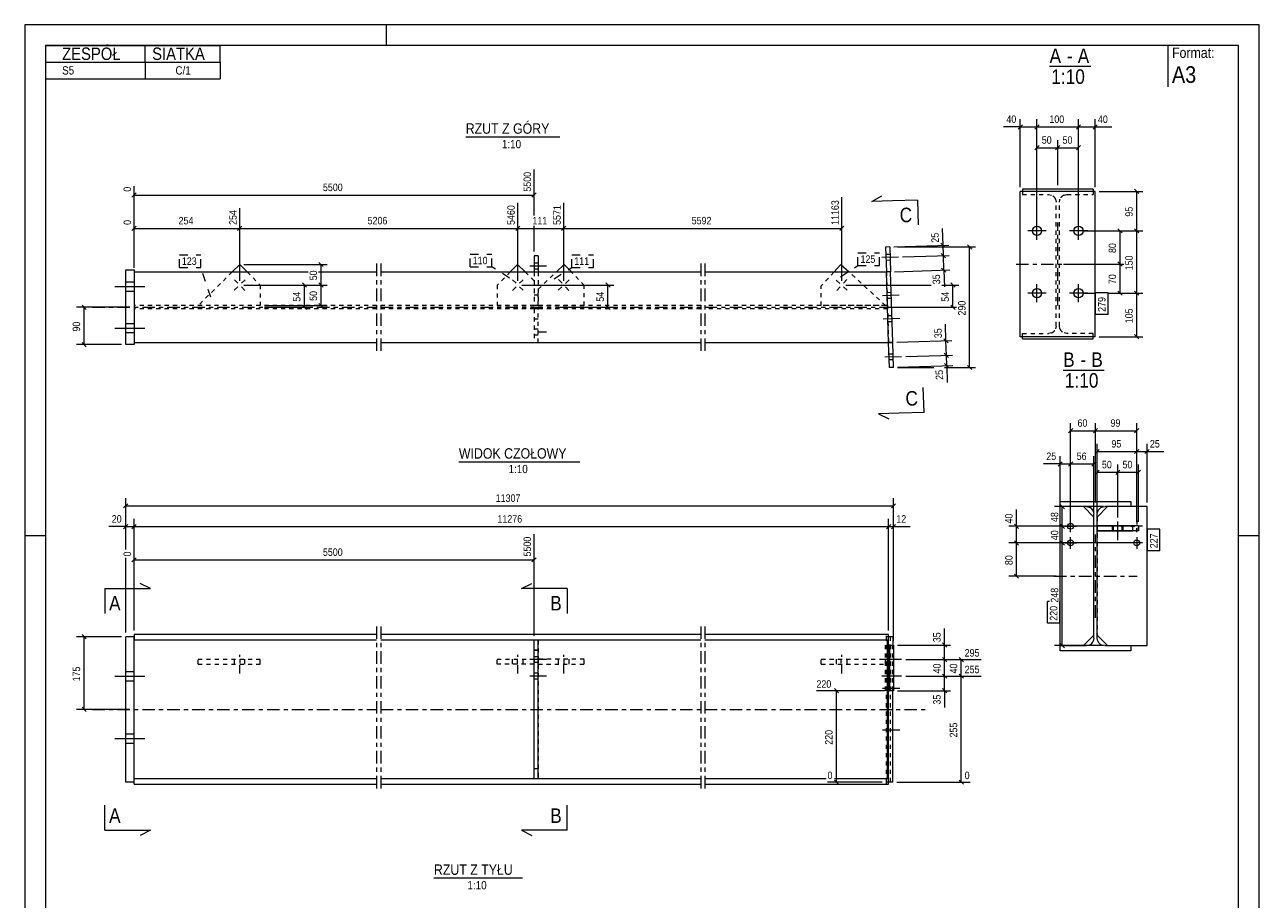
# Model space of a CAD drawing. Header units: millimetres. Extents: x 0 to 297, y 0 to 420.
# Tile 2 of 2: x 0 to 297, y 209 to 420. Entities that reach past the tile are written whole.
import ezdxf

# ---------------------------------------------------------------- set-up
doc = ezdxf.new("R2010")
doc.units = ezdxf.units.MM
for name, pattern in [('XKITLINE00', [0]), ('XKITLINE01', [4, 1, -1, 1, -1]), ('XKITLINE02', [4, 2, -2]), ('XKITLINE03', [6, 3, -1, 1, -1])]:
    doc.linetypes.add(name, pattern=pattern)
for name, color, linetype, lineweight in [('Arkusz rysunku', 3, 'Continuous', 0), ('Element', 2, 'Continuous', 0), ('Inny typ obiektu', 7, 'Continuous', 0), ('Przekrój', 7, 'Continuous', 0), ('Wymiar', 4, 'Continuous', 0), ('Znak elementu', 2, 'Continuous', 0), ('Śruba', 3, 'Continuous', 0)]:
    doc.layers.add(name, color=color, linetype=linetype, lineweight=lineweight)
doc.styles.add('ARIAL', font='ARIAL.TTF')

msp = doc.modelspace()

# ---------------------------------------------------------------- linework, layer by layer
at = {"layer": 'Arkusz rysunku', "linetype": 'XKITLINE00', "lineweight": 0}
for p, q in [((297, 420), (0, 420)), ((0, 420), (0, 0)), ((87, 415), (87, 420)), ((297, 0), (297, 420)), ((292, 415), (5, 415)), ((5, 415), (5, 5)), ((292, 5), (292, 415)), ((5, 297), (0, 297)), ((297, 297), (292, 297))]:
    msp.add_line(p, q, dxfattribs=at)
at = {"layer": 'Element', "linetype": 'XKITLINE00', "lineweight": 0}
for p, q in [((257.01, 380.38), (240.01, 380.38)), ((240.01, 380.38), (240.01, 379.88)), ((257.01, 380.38), (257.01, 379.88)), ((239.51, 344.88), (239.51, 379.88)), ((257.51, 379.88), (239.51, 379.88)), ((257.51, 344.88), (257.51, 379.88)), ((208.1, 366.5), (207.1, 366.47)), ((207.1, 366.47), (207.29, 360.48)), ((208.1, 366.5), (208.29, 360.51)), ((122.53, 364.38), (122.53, 360.48)), ((123.53, 364.38), (122.53, 364.38)), ((123.53, 364.38), (123.53, 360.48)), ((24.3, 360.98), (26.3, 360.98)), ((24.3, 342.98), (24.3, 360.98)), ((26.3, 360.98), (26.3, 360.48)), ((26.3, 360.48), (26.3, 343.48)), ((26.3, 360.48), (68.18, 360.48)), ((51.75, 362.28), (49.92, 360.48)), ((53.52, 360.48), (51.75, 362.28)), ((70.7, 360.48), (84.66, 360.48)), ((85.66, 360.48), (162.62, 360.48)), ((118.58, 362.28), (116.81, 360.48)), ((120.41, 360.48), (118.58, 362.28)), ((129.81, 362.28), (127.91, 360.48)), ((129.81, 362.28), (131.51, 360.48)), ((163.62, 360.48), (207.29, 360.48)), ((196.36, 362.27), (194.71, 360.48)), ((196.36, 362.27), (198.31, 360.48)), ((208.28, 360.51), (207.29, 360.48)), ((207.82, 343.48), (207.29, 360.48)), ((208.82, 343.52), (208.28, 360.51)), ((257.51, 344.88), (239.51, 344.88)), ((240.01, 344.38), (240.01, 344.88)), ((257.01, 344.38), (257.01, 344.88)), ((26.3, 342.98), (24.3, 342.98)), ((26.3, 343.48), (84.66, 343.48)), ((26.3, 343.48), (26.3, 342.98)), ((85.66, 343.48), (162.62, 343.48)), ((163.62, 343.48), (207.82, 343.48)), ((207.82, 343.48), (208.82, 343.52)), ((208, 337.49), (207.82, 343.48)), ((209, 337.52), (208.82, 343.51)), ((240.01, 344.38), (257.01, 344.38)), ((209, 337.52), (208, 337.49)), ((249.11, 303.99), (249.11, 305.26)), ((249.11, 305.26), (266.11, 305.26)), ((249.11, 303.99), (249.11, 305.26)), ((249.11, 305.26), (266.11, 305.26)), ((255.41, 303.99), (249.11, 303.99)), ((255.41, 303.99), (249.11, 303.99)), ((249.11, 270.53), (249.11, 303.99)), ((257.21, 301.49), (254.71, 303.99)), ((255.41, 303.99), (256.09, 303.85)), ((255.41, 303.99), (256.09, 303.85)), ((260.51, 303.99), (258.01, 301.49)), ((259.12, 303.85), (259.81, 303.99)), ((259.12, 303.85), (259.81, 303.99)), ((266.11, 303.99), (259.81, 303.99)), ((266.11, 303.99), (259.81, 303.99)), ((266.11, 305.26), (266.11, 303.99)), ((266.11, 305.26), (266.11, 303.99)), ((270.01, 303.99), (266.11, 303.99)), ((270.01, 270.53), (270.01, 303.99)), ((257.07, 302.88), (257.21, 302.19)), ((257.07, 302.88), (257.21, 302.19)), ((257.21, 272.33), (257.21, 302.19)), ((257.21, 272.33), (257.21, 302.19)), ((258.01, 302.19), (258.14, 302.88)), ((258.01, 302.19), (258.14, 302.88)), ((258.01, 272.33), (258.01, 302.19)), ((258.01, 272.33), (258.01, 302.19)), ((267.9, 299.36), (258.01, 299.36)), ((258.01, 299.36), (258.01, 298.16)), ((258.01, 299.36), (266.54, 299.36)), ((258.01, 298.16), (258.01, 299.36)), ((267.9, 298.16), (258.01, 298.16)), ((258.01, 298.16), (266.54, 298.16)), ((266.54, 298.16), (266.54, 299.36)), ((266.54, 298.16), (266.54, 299.36)), ((267.9, 299.36), (267.9, 298.16)), ((24.3, 237.68), (24.3, 272.68)), ((26.3, 272.68), (24.3, 272.68)), ((26.3, 273.18), (26.3, 272.68)), ((84.66, 273.18), (26.3, 273.18)), ((26.3, 237.68), (26.3, 272.68)), ((26.3, 271.91), (84.66, 271.91)), ((162.62, 273.18), (85.66, 273.18)), ((85.66, 271.91), (162.62, 271.91)), ((122.53, 238.45), (122.53, 271.91)), ((122.53, 271.91), (123.53, 271.91)), ((123.53, 238.45), (123.53, 271.91)), ((207.82, 273.18), (163.62, 273.18)), ((163.62, 271.91), (207.82, 271.91)), ((207.57, 270.8), (207.56, 270.11)), ((207.58, 271.39), (207.57, 270.8)), ((207.6, 271.78), (207.58, 271.39)), ((207.62, 271.91), (207.6, 271.78)), ((207.82, 271.91), (207.82, 273.18)), ((208.82, 272.68), (207.82, 272.68)), ((207.82, 237.68), (207.82, 272.68)), ((207.82, 270.68), (209, 270.68)), ((207.82, 259.68), (207.82, 270.68)), ((208, 270.68), (208, 259.68)), ((208.82, 272.68), (208.82, 270.68)), ((209, 270.68), (209, 259.68)), ((249.11, 269.26), (249.11, 270.53)), ((249.11, 270.53), (255.41, 270.53)), ((249.11, 269.26), (249.11, 270.53)), ((249.11, 270.53), (255.41, 270.53)), ((257.21, 273.03), (254.71, 270.53)), ((256.09, 270.67), (255.41, 270.53)), ((256.09, 270.67), (255.41, 270.53)), ((257.21, 272.33), (257.07, 271.64)), ((257.21, 272.33), (257.07, 271.64)), ((258.01, 273.03), (260.51, 270.53)), ((258.14, 271.64), (258.01, 272.33)), ((258.14, 271.64), (258.01, 272.33)), ((259.81, 270.53), (259.12, 270.67)), ((259.81, 270.53), (259.12, 270.67)), ((259.81, 270.53), (266.11, 270.53)), ((259.81, 270.53), (266.11, 270.53)), ((266.11, 270.53), (266.11, 269.26)), ((266.11, 270.53), (266.11, 269.26)), ((266.11, 270.53), (270.01, 270.53)), ((207.56, 240.25), (207.56, 270.11)), ((266.11, 269.26), (249.11, 269.26)), ((266.11, 269.26), (249.11, 269.26)), ((209, 259.68), (207.82, 259.68)), ((208.82, 237.68), (208.82, 259.68)), ((26.3, 237.68), (24.3, 237.68)), ((84.66, 238.45), (26.3, 238.45)), ((26.3, 237.18), (26.3, 237.68)), ((162.62, 238.45), (85.66, 238.45)), ((123.53, 238.45), (122.53, 238.45)), ((192.78, 238.45), (163.62, 238.45)), ((207.82, 238.45), (194.84, 238.45)), ((207.56, 240.25), (207.57, 239.56)), ((207.57, 239.56), (207.58, 238.98)), ((207.58, 238.98), (207.6, 238.59)), ((207.6, 238.59), (207.62, 238.45)), ((207.82, 237.18), (207.82, 238.45)), ((208.82, 237.68), (207.82, 237.68)), ((26.3, 237.18), (84.66, 237.18)), ((85.66, 237.18), (162.62, 237.18)), ((163.62, 237.18), (207.82, 237.18))]:
    msp.add_line(p, q, dxfattribs=at)
at = {"layer": 'Element', "linetype": 'XKITLINE01', "lineweight": 0}
for p, q in [((240.01, 379.88), (240.01, 379.11)), ((240.01, 379.11), (246.31, 379.11)), ((246.31, 379.11), (246.99, 378.97)), ((247.97, 378), (248.11, 377.31)), ((248.11, 347.45), (248.11, 377.31)), ((248.91, 377.31), (249.04, 378)), ((248.91, 347.45), (248.91, 377.31)), ((250.02, 378.97), (250.71, 379.11)), ((250.71, 379.11), (257.01, 379.11)), ((257.01, 379.88), (257.01, 379.11)), ((26.3, 360.48), (26.3, 343.48)), ((49.92, 360.48), (41.72, 352.38)), ((53.52, 360.48), (56.66, 357.3)), ((116.81, 360.48), (113.66, 357.3)), ((120.41, 360.48), (122.53, 358.38)), ((122.53, 360.48), (122.53, 352.38)), ((123.53, 360.48), (123.53, 352.38)), ((123.53, 356.33), (127.91, 360.48)), ((134.62, 357.19), (129.81, 362.28)), ((194.71, 360.48), (191.62, 357.12)), ((207.11, 352.38), (198.31, 360.48)), ((208.29, 360.51), (207.29, 360.48)), ((207.29, 360.48), (207.29, 360.48)), ((207.29, 360.48), (207.82, 343.48)), ((56.66, 357.3), (56.66, 352.38)), ((113.66, 357.3), (113.66, 352.38)), ((122.53, 358.38), (122.53, 352.38)), ((134.62, 352.38), (134.62, 357.19)), ((191.62, 352.38), (191.62, 357.12)), ((123.53, 354.88), (122.53, 354.88)), ((123.53, 352.38), (123.53, 356.33)), ((84.66, 352.38), (26.3, 352.38)), ((84.66, 351.58), (26.3, 351.58)), ((56.66, 352.38), (41.72, 352.38)), ((162.62, 352.38), (85.66, 352.38)), ((162.62, 351.58), (85.66, 351.58)), ((113.66, 352.38), (122.53, 352.38)), ((123.53, 352.38), (122.53, 352.38)), ((123.53, 351.58), (122.53, 351.58)), ((122.53, 351.58), (122.53, 343.48)), ((123.53, 352.38), (134.62, 352.38)), ((123.53, 343.48), (123.53, 351.58)), ((207.54, 352.38), (163.62, 352.38)), ((207.56, 351.58), (163.62, 351.58)), ((207.11, 352.38), (191.62, 352.38)), ((123.53, 349.08), (122.53, 349.08)), ((240.01, 345.65), (246.31, 345.65)), ((240.01, 344.88), (240.01, 345.65)), ((246.99, 345.79), (246.31, 345.65)), ((248.11, 347.45), (247.97, 346.76)), ((249.04, 346.76), (248.91, 347.45)), ((250.71, 345.65), (250.02, 345.79)), ((257.01, 345.65), (250.71, 345.65)), ((257.01, 344.88), (257.01, 345.65)), ((122.53, 343.48), (123.53, 343.48)), ((208.82, 343.51), (207.82, 343.48)), ((207.82, 343.48), (207.82, 343.48)), ((207.82, 343.48), (207.82, 343.48)), ((254.71, 303.99), (249.11, 303.99)), ((266.11, 303.99), (260.51, 303.99)), ((257.21, 273.03), (257.21, 301.49)), ((258.01, 301.49), (258.01, 273.03)), ((258.01, 298.16), (258.01, 299.36)), ((258.01, 299.36), (267.9, 299.36)), ((267.9, 298.16), (258.01, 298.16)), ((261.95, 298.16), (261.95, 299.36)), ((264.01, 298.16), (264.01, 299.36)), ((267.9, 299.36), (265.25, 299.36)), ((267.9, 298.16), (267.9, 299.36)), ((26.3, 272.68), (26.3, 271.91)), ((26.3, 237.68), (26.3, 271.91)), ((122.53, 238.45), (122.53, 271.91)), ((122.53, 271.91), (123.53, 271.91)), ((123.53, 271.91), (123.53, 238.45)), ((208.29, 270.68), (207.1, 270.68)), ((207.1, 259.68), (207.1, 270.68)), ((207.29, 271.91), (207.29, 273.18)), ((207.82, 272.68), (207.29, 272.68)), ((207.29, 237.68), (207.29, 272.68)), ((208, 270.68), (207.29, 270.68)), ((207.29, 270.68), (207.29, 259.68)), ((207.5, 271.78), (207.48, 271.91)), ((207.52, 271.39), (207.5, 271.78)), ((207.54, 270.8), (207.52, 271.39)), ((207.54, 270.11), (207.54, 270.8)), ((208.1, 259.68), (208.1, 270.68)), ((208.28, 237.68), (208.28, 272.68)), ((208.29, 270.68), (208.29, 259.68)), ((208.82, 259.68), (208.82, 270.68)), ((208.82, 270.68), (208.82, 259.68)), ((249.11, 270.53), (254.71, 270.53)), ((260.51, 270.53), (266.11, 270.53)), ((122.53, 269.41), (123.53, 269.41)), ((123.53, 269.41), (122.53, 269.41)), ((207.54, 240.25), (207.54, 270.11)), ((41.72, 266.08), (41.72, 267.28)), ((41.72, 267.28), (56.66, 267.28)), ((41.72, 266.08), (56.66, 266.08)), ((51.75, 267.28), (51.75, 266.08)), ((56.66, 266.08), (56.66, 267.28)), ((113.66, 267.28), (122.53, 267.28)), ((113.66, 266.08), (113.66, 267.28)), ((122.53, 266.08), (113.66, 266.08)), ((118.58, 266.08), (118.58, 267.28)), ((122.53, 267.28), (122.53, 266.08)), ((134.62, 267.28), (123.53, 267.28)), ((123.53, 267.28), (123.53, 266.08)), ((123.53, 266.08), (134.62, 266.08)), ((129.81, 266.08), (129.81, 267.28)), ((134.62, 266.08), (134.62, 267.28)), ((191.62, 266.08), (191.62, 267.28)), ((191.62, 267.28), (207.11, 267.28)), ((191.62, 266.08), (207.11, 266.08)), ((196.36, 267.28), (196.36, 266.08)), ((207.11, 266.08), (207.11, 267.28)), ((208.29, 259.68), (207.1, 259.68)), ((207.82, 259.68), (208, 259.68)), ((122.53, 240.95), (123.53, 240.95)), ((122.53, 240.95), (123.53, 240.95)), ((123.53, 238.45), (122.53, 238.45)), ((207.29, 237.18), (207.29, 238.45)), ((207.82, 237.68), (207.29, 237.68)), ((207.48, 238.45), (207.5, 238.59)), ((207.5, 238.59), (207.52, 238.98)), ((207.52, 238.98), (207.54, 239.56)), ((207.54, 239.56), (207.54, 240.25))]:
    msp.add_line(p, q, dxfattribs=at)
at = {"layer": 'Element', "linetype": 'XKITLINE03', "lineweight": 0}
for p, q in [((248.51, 352.38), (248.51, 372.38)), ((84.66, 362.48), (84.66, 341.48)), ((85.67, 362.48), (85.67, 341.48)), ((162.62, 362.48), (162.62, 341.48)), ((163.62, 362.48), (163.62, 341.48)), ((238.51, 362.38), (258.51, 362.38)), ((16.3, 351.98), (84.66, 351.98)), ((85.66, 351.98), (162.62, 351.98)), ((163.62, 351.98), (217.55, 351.98)), ((257.61, 277.26), (257.61, 297.26)), ((247.61, 287.26), (267.61, 287.26)), ((84.66, 275.18), (84.66, 235.18)), ((85.67, 275.18), (85.67, 235.18)), ((162.62, 275.18), (162.62, 235.18)), ((163.62, 275.18), (163.62, 235.18)), ((16.3, 255.18), (84.66, 255.18)), ((85.66, 255.18), (162.62, 255.18)), ((163.62, 255.18), (217.55, 255.18))]:
    msp.add_line(p, q, dxfattribs=at)
at = {"layer": 'Element', "linetype": 'XKITLINE01', "lineweight": 0}
for centre, start, end in [((246.31, 377.31), 22.5, 67.5), ((250.71, 377.31), 112.5, 157.5), ((246.31, 347.45), 292.5, 337.5), ((250.71, 347.45), 202.5, 247.5)]:
    msp.add_arc(centre, 1.8, start, end, dxfattribs=at)
at = {"layer": 'Element', "linetype": 'XKITLINE00', "lineweight": 0}
for centre, start, end in [((255.41, 302.19), 22.5, 67.5), ((255.41, 302.19), 22.5, 67.5), ((259.81, 302.19), 112.5, 157.5), ((259.81, 302.19), 112.5, 157.5), ((255.41, 272.33), 292.5, 337.5), ((255.41, 272.33), 292.5, 337.5), ((259.81, 272.33), 202.5, 247.5), ((259.81, 272.33), 202.5, 247.5)]:
    msp.add_arc(centre, 1.8, start, end, dxfattribs=at)
at = {"layer": 'Inny typ obiektu', "linetype": 'XKITLINE00', "lineweight": 0}
for p, q in [((5, 415), (47, 415)), ((5, 415), (5, 411)), ((29, 411), (29, 415)), ((47, 411), (47, 415)), ((275, 415), (275, 405)), ((5, 411), (47, 411)), ((5, 411), (5, 407)), ((29, 411), (29, 407)), ((47, 411), (47, 407)), ((246.55, 410), (256.44, 410)), ((5, 407), (47, 407)), ((106.1, 393), (128.7, 393)), ((249.81, 336.88), (259.7, 336.88)), ((104.45, 314.8), (133.53, 314.8)), ((98.45, 214.62), (119.75, 214.62))]:
    msp.add_line(p, q, dxfattribs=at)
at = {"layer": 'Przekrój', "linetype": 'XKITLINE00', "lineweight": 0}
for p, q in [((203.75, 377.44), (206.21, 378.77)), ((208.75, 377.6), (203.75, 377.44)), ((214.75, 377.78), (208.75, 377.6)), ((214.75, 377.78), (214.93, 371.79)), ((216.35, 326.65), (216.16, 332.64)), ((210.35, 326.46), (205.36, 326.3)), ((205.36, 326.3), (207.89, 325.13)), ((216.35, 326.65), (210.35, 326.46)), ((30.3, 284.25), (27.8, 285.5)), ((119.53, 284.25), (122.03, 285.5)), ((19.3, 284.25), (19.3, 278.25)), ((19.3, 284.25), (25.3, 284.25)), ((25.3, 284.25), (30.3, 284.25)), ((124.53, 284.25), (119.53, 284.25)), ((130.53, 284.25), (124.53, 284.25)), ((130.53, 284.25), (130.53, 278.25)), ((19.3, 226.12), (19.3, 232.12)), ((130.53, 226.12), (130.53, 232.12)), ((19.3, 226.12), (25.3, 226.12)), ((25.3, 226.12), (30.3, 226.12)), ((30.3, 226.12), (27.8, 224.87)), ((119.53, 226.12), (122.03, 224.87)), ((124.53, 226.12), (119.53, 226.12)), ((130.53, 226.12), (124.53, 226.12))]:
    msp.add_line(p, q, dxfattribs=at)
at = {"layer": 'Wymiar', "linetype": 'XKITLINE00', "lineweight": 0}
for p, q in [((239.51, 395.38), (235.49, 395.38)), ((239.51, 395.38), (235.49, 395.38)), ((240.01, 395.89), (239, 394.87)), ((239.51, 380.88), (239.51, 397.24)), ((239.51, 395.38), (243.51, 395.38)), ((244.01, 395.89), (243, 394.87)), ((244.01, 395.89), (243, 394.87)), ((243.51, 371.38), (243.51, 397.24)), ((243.51, 371.38), (243.51, 397.24)), ((243.51, 395.38), (253.51, 395.38)), ((254.01, 395.89), (253, 394.87)), ((254.01, 395.89), (253, 394.87)), ((253.51, 371.38), (253.51, 397.24)), ((253.51, 371.38), (253.51, 397.24)), ((253.51, 395.38), (257.51, 395.38)), ((258.01, 395.89), (257, 394.87)), ((257.51, 380.88), (257.51, 397.24)), ((257.51, 395.38), (261.53, 395.38)), ((257.51, 395.38), (261.53, 395.38)), ((243.51, 371.38), (243.51, 392.24)), ((248.51, 381.38), (248.51, 392.24)), ((248.51, 381.38), (248.51, 392.24)), ((253.51, 371.38), (253.51, 392.24)), ((244.01, 390.89), (243, 389.87)), ((243.51, 390.38), (248.51, 390.38)), ((249.01, 390.89), (248, 389.87)), ((249.01, 390.89), (248, 389.87)), ((248.51, 390.38), (253.51, 390.38)), ((254.01, 390.89), (253, 389.87)), ((122.53, 374.1), (122.53, 385.14)), ((26.3, 361.48), (26.3, 381.13)), ((267, 380.39), (268.01, 379.37)), ((26.81, 379.49), (25.79, 378.47)), ((26.3, 378.98), (122.53, 378.98)), ((123.04, 379.49), (122.02, 378.47)), ((196.57, 358.33), (196.57, 378.48)), ((258.51, 379.88), (268.95, 379.88)), ((267.51, 370.38), (267.51, 379.88)), ((51.72, 358.33), (51.72, 375.8)), ((51.72, 358.33), (51.72, 375.8)), ((118.61, 358.33), (118.61, 377.14)), ((118.61, 358.33), (118.61, 377.14)), ((129.68, 358.33), (129.68, 377.14)), ((129.68, 358.33), (129.68, 377.14)), ((26.81, 371.49), (25.79, 370.47)), ((26.3, 361.48), (26.3, 373.13)), ((52.22, 371.49), (51.21, 370.47)), ((52.22, 371.49), (51.21, 370.47)), ((119.12, 371.49), (118.11, 370.47)), ((119.12, 371.49), (118.11, 370.47)), ((122.53, 365.38), (122.53, 371.58)), ((130.18, 371.49), (129.17, 370.47)), ((130.18, 371.49), (129.17, 370.47)), ((197.08, 371.49), (196.06, 370.47)), ((26.3, 370.98), (51.72, 370.98)), ((51.72, 370.98), (118.61, 370.98)), ((118.61, 370.98), (129.68, 370.98)), ((129.68, 370.98), (196.57, 370.98)), ((220.91, 366.91), (220.78, 370.93)), ((220.91, 366.91), (220.78, 370.93)), ((254.51, 370.38), (268.95, 370.38)), ((254.51, 370.38), (268.95, 370.38)), ((254.51, 370.38), (264.95, 370.38)), ((263, 370.89), (264.01, 369.87)), ((263.51, 362.38), (263.51, 370.38)), ((267, 370.89), (268.01, 369.87)), ((267, 370.89), (268.01, 369.87)), ((267.51, 355.38), (267.51, 370.38)), ((209.1, 366.54), (222.35, 366.95)), ((210, 366.5), (228.74, 366.5)), ((220.38, 367.4), (221.43, 366.42)), ((220.99, 364.41), (220.91, 366.91)), ((226.79, 367.01), (227.81, 365.99)), ((227.3, 337.49), (227.3, 366.5)), ((70.79, 362.79), (71.81, 361.77)), ((211.17, 364.1), (222.43, 364.46)), ((211.17, 364.1), (222.43, 364.46)), ((220.46, 364.9), (221.51, 363.92)), ((220.46, 364.9), (221.51, 363.92)), ((221.1, 360.91), (220.99, 364.41)), ((249.91, 362.38), (264.39, 362.38)), ((249.91, 362.38), (264.39, 362.38)), ((263, 362.89), (264.01, 361.87)), ((263, 362.89), (264.01, 361.87)), ((263.51, 355.38), (263.51, 362.38)), ((52.75, 362.28), (72.74, 362.28)), ((71.3, 357.33), (71.3, 362.28)), ((209.28, 360.54), (222.54, 360.96)), ((220.57, 361.4), (221.62, 360.42)), ((221.1, 360.91), (221.23, 356.89)), ((221.1, 360.91), (221.23, 356.89)), ((52.72, 357.33), (72.74, 357.33)), ((52.72, 357.33), (72.74, 357.33)), ((52.72, 357.33), (68.74, 357.33)), ((66.79, 357.84), (67.81, 356.82)), ((67.3, 351.98), (67.3, 357.33)), ((70.79, 357.84), (71.81, 356.82)), ((70.79, 357.84), (71.81, 356.82)), ((71.3, 352.38), (71.3, 357.33)), ((119.61, 357.33), (141.74, 357.33)), ((139.79, 357.84), (140.81, 356.82)), ((140.3, 351.98), (140.3, 357.33)), ((197.57, 357.33), (218.09, 357.33)), ((220.61, 357.33), (224.74, 357.33)), ((222.79, 357.83), (223.81, 356.82)), ((223.3, 351.98), (223.3, 357.33)), ((254.51, 355.38), (257.61, 355.38)), ((254.51, 355.38), (257.61, 355.38)), ((254.51, 355.38), (257.61, 355.38)), ((260.61, 355.38), (268.95, 355.38)), ((260.61, 355.38), (268.95, 355.38)), ((260.61, 355.38), (264.95, 355.38)), ((263, 355.89), (264.01, 354.87)), ((267, 355.89), (268.01, 354.87)), ((267, 355.89), (268.01, 354.87)), ((267.51, 344.88), (267.51, 355.38)), ((25.3, 351.98), (12.44, 351.98)), ((13.79, 352.49), (14.81, 351.47)), ((14.3, 342.98), (14.3, 351.98)), ((57.66, 352.38), (72.74, 352.38)), ((57.66, 351.98), (68.74, 351.98)), ((66.79, 352.49), (67.81, 351.47)), ((70.79, 352.89), (71.81, 351.87)), ((130.68, 351.98), (141.74, 351.98)), ((139.79, 352.49), (140.81, 351.47)), ((208.55, 351.98), (224.18, 351.98)), ((222.79, 352.49), (223.81, 351.47)), ((221.63, 343.91), (221.5, 347.93)), ((221.63, 343.91), (221.5, 347.93)), ((258.51, 344.88), (268.95, 344.88)), ((267, 345.39), (268.01, 344.37)), ((23.3, 342.98), (12.44, 342.98)), ((13.79, 343.49), (14.81, 342.47)), ((209.82, 343.55), (223.07, 343.96)), ((221.1, 344.41), (222.15, 343.42)), ((221.74, 340.41), (221.63, 343.91)), ((211.93, 340.11), (223.18, 340.46)), ((211.93, 340.11), (223.18, 340.46)), ((221.21, 340.91), (222.26, 339.92)), ((221.21, 340.91), (222.26, 339.92)), ((221.82, 337.92), (221.74, 340.41)), ((210, 337.55), (223.25, 337.96)), ((210, 337.49), (218.71, 337.49)), ((221.23, 337.49), (228.74, 337.49)), ((221.29, 338.41), (222.34, 337.42)), ((221.82, 337.92), (221.94, 333.9)), ((221.82, 337.92), (221.94, 333.9)), ((226.79, 338), (227.81, 336.98)), ((251.61, 300.26), (251.61, 324.12)), ((257.61, 304.99), (257.61, 324.12)), ((257.61, 304.99), (257.61, 324.12)), ((267.51, 300.26), (267.51, 324.12)), ((252.11, 322.77), (251.1, 321.75)), ((251.61, 322.26), (257.61, 322.26)), ((258.11, 322.77), (257.1, 321.75)), ((258.11, 322.77), (257.1, 321.75)), ((257.61, 322.26), (267.51, 322.26)), ((268.01, 322.77), (267, 321.75)), ((258.01, 302.49), (258.01, 319.12)), ((267.51, 300.26), (267.51, 319.12)), ((267.51, 300.26), (267.51, 319.12)), ((270.01, 304.99), (270.01, 319.12)), ((249.11, 304.99), (249.11, 316.12)), ((251.61, 300.26), (251.61, 316.12)), ((251.61, 300.26), (251.61, 316.12)), ((257.21, 302.49), (257.21, 316.12)), ((258.51, 317.77), (257.5, 316.75)), ((258.01, 317.26), (267.51, 317.26)), ((268.01, 317.77), (267, 316.75)), ((268.01, 317.77), (267, 316.75)), ((267.51, 317.26), (270.01, 317.26)), ((270.51, 317.77), (269.5, 316.75)), ((270.01, 317.26), (274.03, 317.26)), ((270.01, 317.26), (274.03, 317.26)), ((249.11, 314.26), (245.09, 314.26)), ((249.11, 314.26), (245.09, 314.26)), ((249.61, 314.77), (248.6, 313.75)), ((249.11, 314.26), (251.61, 314.26)), ((252.11, 314.77), (251.1, 313.75)), ((252.11, 314.77), (251.1, 313.75)), ((251.61, 314.26), (257.21, 314.26)), ((257.71, 314.77), (256.7, 313.75)), ((258.51, 312.77), (257.5, 311.75)), ((258.01, 302.49), (258.01, 314.12)), ((258.01, 312.26), (262.95, 312.26)), ((263.46, 312.77), (262.45, 311.75)), ((263.46, 312.77), (262.45, 311.75)), ((262.95, 301.41), (262.95, 314.12)), ((262.95, 301.41), (262.95, 314.12)), ((262.95, 312.26), (267.9, 312.26)), ((268.41, 312.77), (267.39, 311.75)), ((267.9, 300.36), (267.9, 314.12)), ((24.3, 293.7), (24.3, 306.04)), ((209, 271.68), (209, 306.04)), ((24.81, 304.69), (23.79, 303.67)), ((24.3, 304.18), (209, 304.18)), ((209.51, 304.69), (208.5, 303.67)), ((238.61, 299.26), (238.61, 303.28)), ((238.61, 299.26), (238.61, 303.28)), ((259.51, 303.99), (247.75, 303.99)), ((249.1, 304.5), (250.11, 303.48)), ((249.61, 299.26), (249.61, 303.99)), ((24.3, 293.7), (24.3, 301.04)), ((26.3, 274.18), (26.3, 301.04)), ((26.3, 274.18), (26.3, 301.04)), ((207.82, 274.18), (207.82, 301.04)), ((207.82, 274.18), (207.82, 301.04)), ((209, 271.68), (209, 301.04)), ((24.3, 299.18), (20.28, 299.18)), ((24.3, 299.18), (20.28, 299.18)), ((24.81, 299.69), (23.79, 298.67)), ((24.3, 299.18), (26.3, 299.18)), ((26.81, 299.69), (25.79, 298.67)), ((26.81, 299.69), (25.79, 298.67)), ((26.3, 299.18), (207.82, 299.18)), ((122.53, 272.91), (122.53, 297.34)), ((208.33, 299.69), (207.31, 298.67)), ((208.33, 299.69), (207.31, 298.67)), ((207.82, 299.18), (209, 299.18)), ((209.51, 299.69), (208.5, 298.67)), ((209, 299.18), (213.02, 299.18)), ((209, 299.18), (213.02, 299.18)), ((266.51, 299.26), (236.75, 299.26)), ((238.1, 299.77), (239.11, 298.75)), ((238.61, 295.26), (238.61, 299.26)), ((266.51, 299.26), (247.75, 299.26)), ((266.51, 299.26), (247.75, 299.26)), ((249.1, 299.77), (250.11, 298.75)), ((249.1, 299.77), (250.11, 298.75)), ((249.61, 295.26), (249.61, 299.26)), ((266.51, 295.26), (236.75, 295.26)), ((266.51, 295.26), (236.75, 295.26)), ((238.1, 295.77), (239.11, 294.75)), ((238.1, 295.77), (239.11, 294.75)), ((238.61, 287.26), (238.61, 295.26)), ((266.51, 295.26), (247.75, 295.26)), ((266.51, 295.26), (247.75, 295.26)), ((249.1, 295.77), (250.11, 294.75)), ((249.1, 295.77), (250.11, 294.75)), ((249.61, 270.53), (249.61, 295.26)), ((24.3, 273.68), (24.3, 291.64)), ((24.3, 273.68), (24.3, 291.64)), ((26.81, 291.69), (25.79, 290.67)), ((26.3, 274.18), (26.3, 293.34)), ((26.3, 291.18), (122.53, 291.18)), ((123.04, 291.69), (122.02, 290.67)), ((248.11, 287.26), (236.75, 287.26)), ((238.1, 287.77), (239.11, 286.75)), ((221.3, 270.68), (221.3, 274.7)), ((221.3, 270.68), (221.3, 274.7)), ((23.3, 272.68), (12.44, 272.68)), ((13.79, 273.19), (14.81, 272.17)), ((14.3, 255.18), (14.3, 272.68)), ((210, 270.68), (222.74, 270.68)), ((220.79, 271.19), (221.81, 270.17)), ((221.3, 267.18), (221.3, 270.68)), ((259.51, 270.53), (247.75, 270.53)), ((249.1, 271.04), (250.11, 270.02)), ((220.79, 267.69), (221.81, 266.67)), ((220.79, 267.69), (221.81, 266.67)), ((224.79, 267.69), (225.81, 266.67)), ((211.93, 267.18), (230.13, 267.18)), ((211.93, 267.18), (222.74, 267.18)), ((211.93, 267.18), (222.74, 267.18)), ((221.3, 263.18), (221.3, 267.18)), ((225.3, 263.18), (225.3, 267.18)), ((211.93, 263.18), (230.13, 263.18)), ((211.93, 263.18), (230.13, 263.18)), ((211.93, 263.18), (222.74, 263.18)), ((211.93, 263.18), (222.74, 263.18)), ((220.79, 263.69), (221.81, 262.67)), ((220.79, 263.69), (221.81, 262.67)), ((221.3, 259.68), (221.3, 263.18)), ((224.79, 263.69), (225.81, 262.67)), ((224.79, 263.69), (225.81, 262.67)), ((225.3, 237.68), (225.3, 263.18)), ((206.82, 259.68), (190.47, 259.68)), ((194.79, 260.19), (195.81, 259.17)), ((195.3, 237.68), (195.3, 259.68)), ((210, 259.68), (222.74, 259.68)), ((220.79, 260.19), (221.81, 259.17)), ((221.3, 259.68), (221.3, 255.66)), ((221.3, 259.68), (221.3, 255.66)), ((13.79, 255.69), (14.81, 254.67)), ((25.3, 255.18), (12.44, 255.18)), ((206.29, 237.68), (193.14, 237.68)), ((194.79, 238.19), (195.81, 237.17)), ((209.82, 237.68), (227.46, 237.68)), ((224.79, 238.19), (225.81, 237.17))]:
    msp.add_line(p, q, dxfattribs=at)
at = {"layer": 'Znak elementu', "linetype": 'XKITLINE02', "lineweight": 0}
for p, q in [((37.21, 364.58), (42.41, 364.58)), ((37.21, 361.58), (37.21, 364.58)), ((42.41, 361.58), (42.41, 364.58)), ((107.17, 364.73), (112.37, 364.73)), ((107.17, 361.73), (107.17, 364.73)), ((112.37, 361.73), (112.37, 364.73)), ((131.61, 364.59), (136.82, 364.59)), ((131.61, 361.59), (131.61, 364.59)), ((136.82, 361.59), (136.82, 364.59)), ((200.46, 365.07), (205.66, 365.07)), ((200.46, 362.07), (200.46, 365.07)), ((205.66, 362.07), (205.66, 365.07)), ((37.21, 361.58), (42.41, 361.58)), ((44.74, 354.39), (42.41, 361.58)), ((107.17, 361.73), (112.37, 361.73)), ((116.61, 358.99), (112.37, 361.73)), ((127.37, 358.85), (131.61, 361.59)), ((131.61, 361.59), (136.82, 361.59)), ((196.22, 359.33), (200.46, 362.07)), ((200.46, 362.07), (205.66, 362.07))]:
    msp.add_line(p, q, dxfattribs=at)
at = {"layer": 'Znak elementu', "linetype": 'XKITLINE00', "lineweight": 0}
for p, q in [((257.61, 350.28), (257.61, 355.49)), ((260.61, 355.49), (257.61, 355.49)), ((260.61, 350.28), (260.61, 355.49)), ((260.61, 350.28), (257.61, 350.28)), ((270.11, 293.38), (270.11, 298.59)), ((273.11, 298.59), (270.11, 298.59)), ((273.11, 293.38), (273.11, 298.59)), ((273.11, 293.38), (270.11, 293.38)), ((246.01, 275.93), (246.01, 281.14)), ((246.49, 281.14), (246.01, 281.14)), ((249.01, 275.93), (249.01, 281.14)), ((249.01, 281.14), (249.01, 281.14)), ((249.01, 275.93), (246.01, 275.93))]:
    msp.add_line(p, q, dxfattribs=at)
at = {"layer": 'Śruba', "linetype": 'XKITLINE00', "lineweight": 0}
for p, q in [((243.51, 368.18), (243.51, 372.58)), ((253.51, 368.18), (253.51, 372.58)), ((245.71, 370.38), (241.31, 370.38)), ((255.71, 370.38), (251.31, 370.38)), ((123.53, 362.58), (122.53, 362.58)), ((123.53, 362.58), (122.53, 362.58)), ((210.17, 364.07), (206.18, 363.94)), ((210.17, 364.07), (206.18, 363.94)), ((208.15, 364.7), (207.15, 364.67)), ((208.15, 364.7), (207.15, 364.67)), ((208.2, 363.31), (207.2, 363.27)), ((208.2, 363.31), (207.2, 363.27)), ((125.53, 361.88), (121.53, 361.88)), ((125.53, 361.88), (121.53, 361.88)), ((123.53, 361.18), (122.53, 361.18)), ((123.53, 361.18), (122.53, 361.18)), ((21.7, 356.98), (28.9, 356.98)), ((21.7, 356.98), (28.9, 356.98)), ((24.3, 358.08), (26.3, 358.08)), ((24.3, 358.08), (26.3, 358.08)), ((50.43, 356.06), (51.29, 356.91)), ((50.45, 358.61), (51.29, 357.76)), ((53, 358.59), (52.14, 357.75)), ((52.98, 356.05), (52.14, 356.9)), ((117.33, 358.59), (118.19, 357.75)), ((117.35, 356.05), (118.19, 356.9)), ((119.88, 358.61), (119.04, 357.76)), ((119.9, 356.06), (119.04, 356.91)), ((128.37, 356.09), (129.24, 356.91)), ((128.44, 358.63), (129.26, 357.76)), ((130.91, 356.02), (130.09, 356.89)), ((130.98, 358.57), (130.11, 357.74)), ((195.24, 358.54), (196.13, 357.73)), ((195.35, 356), (196.16, 356.88)), ((197.79, 358.65), (196.98, 357.77)), ((197.89, 356.11), (197.01, 356.92)), ((243.51, 353.18), (243.51, 357.58)), ((253.51, 353.18), (253.51, 357.58)), ((24.3, 355.88), (26.3, 355.88)), ((24.3, 355.88), (26.3, 355.88)), ((210.36, 354.87), (206.36, 354.74)), ((210.36, 354.87), (206.36, 354.74)), ((208.44, 355.51), (207.44, 355.48)), ((208.44, 355.51), (207.44, 355.48)), ((208.49, 354.11), (207.49, 354.08)), ((208.49, 354.11), (207.49, 354.08)), ((245.71, 355.38), (241.31, 355.38)), ((255.71, 355.38), (251.31, 355.38)), ((24.3, 348.08), (26.3, 348.08)), ((24.3, 348.08), (26.3, 348.08)), ((210.54, 349.27), (206.54, 349.15)), ((210.54, 349.27), (206.54, 349.15)), ((208.62, 349.91), (207.62, 349.88)), ((208.62, 349.91), (207.62, 349.88)), ((208.66, 348.51), (207.66, 348.48)), ((208.66, 348.51), (207.66, 348.48)), ((21.7, 346.98), (28.9, 346.98)), ((21.7, 346.98), (28.9, 346.98)), ((24.3, 345.88), (26.3, 345.88)), ((24.3, 345.88), (26.3, 345.88)), ((210.93, 340.08), (206.93, 339.95)), ((210.93, 340.08), (206.93, 339.95)), ((208.91, 340.72), (207.91, 340.69)), ((208.91, 340.72), (207.91, 340.69)), ((208.95, 339.32), (207.95, 339.29)), ((208.95, 339.32), (207.95, 339.29)), ((251.61, 297.86), (251.61, 300.66)), ((262.95, 295.91), (262.95, 300.41)), ((267.51, 300.66), (267.51, 299.73)), ((250.21, 299.26), (253.01, 299.26)), ((261.68, 298.16), (261.68, 299.36)), ((264.23, 298.16), (264.23, 299.36)), ((266.11, 299.26), (267.04, 299.26)), ((267.51, 297.86), (267.51, 298.79)), ((268.91, 299.26), (267.97, 299.26)), ((250.21, 295.26), (253.01, 295.26)), ((251.61, 293.86), (251.61, 296.66)), ((268.91, 295.26), (266.11, 295.26)), ((267.51, 296.66), (267.51, 293.86)), ((123.53, 267.88), (122.53, 267.88)), ((125.53, 267.18), (121.53, 267.18)), ((123.53, 266.48), (122.53, 266.48)), ((210.17, 267.18), (206.18, 267.18)), ((210.93, 267.18), (206.93, 267.18)), ((21.7, 263.18), (28.9, 263.18)), ((21.7, 263.18), (28.9, 263.18)), ((24.3, 264.28), (26.3, 264.28)), ((24.3, 264.28), (26.3, 264.28)), ((24.3, 262.08), (26.3, 262.08)), ((24.3, 262.08), (26.3, 262.08)), ((125.53, 263.18), (121.53, 263.18)), ((123.53, 263.88), (122.53, 263.88)), ((123.53, 262.48), (122.53, 262.48)), ((210.17, 263.18), (206.18, 263.18)), ((210.93, 263.18), (206.93, 263.18)), ((210.36, 260.18), (206.36, 260.18)), ((210.54, 260.18), (206.54, 260.18)), ((210.36, 250.18), (206.36, 250.18)), ((210.54, 250.18), (206.54, 250.18)), ((21.7, 248.18), (28.9, 248.18)), ((21.7, 248.18), (28.9, 248.18)), ((24.3, 249.28), (26.3, 249.28)), ((24.3, 249.28), (26.3, 249.28)), ((24.3, 247.08), (26.3, 247.08)), ((24.3, 247.08), (26.3, 247.08))]:
    msp.add_line(p, q, dxfattribs=at)
at = {"layer": 'Śruba', "linetype": 'XKITLINE02', "lineweight": 0}
for p, q in [((125.53, 345.98), (121.53, 345.98)), ((125.53, 345.98), (121.53, 345.98)), ((123.53, 346.68), (122.53, 346.68)), ((123.53, 346.68), (122.53, 346.68)), ((123.53, 345.28), (122.53, 345.28)), ((123.53, 345.28), (122.53, 345.28)), ((262.95, 295.91), (262.95, 300.41)), ((261.68, 298.16), (261.68, 299.36)), ((264.23, 298.16), (264.23, 299.36)), ((51.72, 263.83), (51.72, 268.33)), ((118.61, 263.83), (118.61, 268.33)), ((123.53, 267.88), (122.53, 267.88)), ((129.68, 263.83), (129.68, 268.33)), ((196.57, 263.83), (196.57, 268.33)), ((50.44, 266.08), (50.44, 267.28)), ((52.99, 266.08), (52.99, 267.28)), ((117.34, 266.08), (117.34, 267.28)), ((119.89, 266.08), (119.89, 267.28)), ((125.53, 267.18), (121.53, 267.18)), ((123.53, 266.48), (122.53, 266.48)), ((128.4, 266.08), (128.4, 267.28)), ((130.95, 266.08), (130.95, 267.28)), ((195.3, 266.08), (195.3, 267.28)), ((197.84, 266.08), (197.84, 267.28)), ((125.53, 263.18), (121.53, 263.18)), ((123.53, 263.88), (122.53, 263.88)), ((123.53, 262.48), (122.53, 262.48))]:
    msp.add_line(p, q, dxfattribs=at)
at = {"layer": 'Śruba', "linetype": 'XKITLINE00', "lineweight": 0}
for centre, radius in [((243.51, 370.38), 1.1), ((253.51, 370.38), 1.1), ((243.51, 355.38), 1.1), ((253.51, 355.38), 1.1), ((251.61, 299.26), 0.7), ((251.61, 295.26), 0.7), ((267.51, 295.26), 0.7)]:
    msp.add_circle(centre, radius, dxfattribs=at)

# ---------------------------------------------------------------- texts
at = {"layer": 'Inny typ obiektu', "style": 'ARIAL', "width": 0.85}
for s, height, p in [('ZESPÓŁ', 3, (9, 411.5)), ('SIATKA', 3, (30.66, 411.5)), ('A', 3.5, (246.55, 410.75)), ('A', 3.5, (253.32, 410.75)), ('Format:', 2.5, (276, 412)), ('S5', 2, (9, 408)), ('C/1', 2, (36.26, 408)), ('-', 3.5, (250.72, 410.75)), ('A3', 4, (276, 406)), ('1:10', 3.5, (246.95, 405.75)), ('RZUT Z GÓRY', 2.5, (106.1, 393.75)), ('1:10', 2, (114.8, 390.25)), ('B', 3.5, (249.81, 337.63)), ('-', 3.5, (253.98, 337.63)), ('B', 3.5, (256.58, 337.63)), ('1:10', 3.5, (250.21, 332.63)), ('WIDOK CZOŁOWY', 2.5, (104.45, 315.55)), ('1:10', 2, (116.4, 312.05)), ('RZUT Z TYŁU', 2.5, (98.45, 215.37)), ('1:10', 2, (106.51, 211.87))]:
    msp.add_text(s, height=height, dxfattribs=at).set_placement(p)
at = {"layer": 'Przekrój', "style": 'ARIAL', "width": 0.85}
for p in [(210.54, 372.4), (211.93, 328.26)]:
    msp.add_text('C', height=3.5, rotation=1.7991, dxfattribs=at).set_placement(p)
for s, p in [('A', (20.3, 279)), ('B', (126.42, 279)), ('A', (20.3, 227.87)), ('B', (126.42, 227.87))]:
    msp.add_text(s, height=3.5, dxfattribs=at).set_placement(p)
at = {"layer": 'Wymiar', "style": 'ARIAL', "width": 0.85}
for s, p in [('40', (236.16, 396.34)), ('100', (246.5, 396.34)), ('40', (258.18, 396.34)), ('50', (244.67, 391.34)), ('50', (249.67, 391.34)), ('5500', (71.74, 379.94)), ('254', (37.01, 371.94)), ('5206', (82.49, 371.94)), ('111', (122.14, 371.94)), ('5592', (160.45, 371.94)), ('60', (253.27, 323.22)), ('99', (261.22, 323.22)), ('95', (261.42, 318.22)), ('25', (270.68, 318.22)), ('25', (245.76, 315.22)), ('56', (253.07, 315.22)), ('50', (259.14, 313.22)), ('50', (264.09, 313.22)), ('11307', (113.31, 305.14)), ('20', (20.95, 300.14)), ('11276', (113.72, 300.14)), ('12', (209.68, 300.14)), ('5500', (71.74, 292.14)), ('295', (226.12, 267.9)), ('255', (226.12, 263.9)), ('220', (190.47, 260.4)), ('0', (193.14, 238.4)), ('0', (226.12, 238.4))]:
    msp.add_text(s, height=1.8, dxfattribs=at).set_placement(p)
for s, rotation, p in [('5500', 90.0002, (121.81, 379.8)), ('0', 90.0002, (25.58, 379.8)), ('11163', 90.0002, (195.85, 371.8)), ('254', 90.0002, (51, 371.8)), ('5460', 90.0002, (117.89, 371.8)), ('5571', 90.0002, (128.96, 371.8)), ('95', 90.0002, (266.55, 373.79)), ('0', 90.0002, (25.58, 371.8)), ('25', 91.8108, (219.93, 367.55)), ('80', 90.0002, (262.55, 365.04)), ('150', 90.0002, (266.55, 360.88)), ('50', 90.0002, (70.34, 358.47)), ('35', 91.8108, (220.25, 357.54)), ('70', 90.0002, (262.55, 357.54)), ('54', 90.0002, (66.34, 353.32)), ('50', 90.0002, (70.34, 353.52)), ('54', 90.0002, (139.34, 353.32)), ('54', 90.0002, (222.34, 353.32)), ('290', 90.0002, (226.34, 349.99)), ('105', 90.0002, (266.55, 348.13)), ('90', 90.0002, (13.34, 346.14)), ('35', 91.7764, (220.65, 344.56)), ('25', 91.7764, (220.96, 334.54)), ('40', 90.0002, (237.65, 299.94)), ('48', 90.0002, (248.65, 300.29)), ('40', 90.0002, (248.65, 295.92)), ('5500', 90.0002, (121.81, 292)), ('0', 90.0002, (25.58, 292)), ('80', 90.0002, (237.65, 289.92)), ('248', 90.0002, (248.65, 280.89)), ('35', 90.0002, (220.34, 271.36)), ('175', 90.0002, (13.34, 261.93)), ('40', 90.0002, (220.34, 263.85)), ('40', 90.0002, (224.34, 263.85)), ('35', 90.0002, (220.34, 256.34)), ('220', 90.0002, (194.34, 246.68)), ('255', 90.0002, (224.34, 248.43))]:
    msp.add_text(s, height=1.8, rotation=rotation, dxfattribs=at).set_placement(p)
at = {"layer": 'Znak elementu', "style": 'ARIAL', "width": 0.85}
for s, p in [('123', (37.81, 362.18)), ('110', (107.77, 362.33)), ('111', (132.21, 362.19)), ('125', (201.06, 362.67))]:
    msp.add_text(s, height=1.8, dxfattribs=at).set_placement(p)
for s, p in [('279', (260.01, 350.88)), ('227', (272.51, 293.98)), ('220', (248.41, 276.53))]:
    msp.add_text(s, height=1.8, rotation=90.0002, dxfattribs=at).set_placement(p)

doc.saveas('drawing.dxf')
